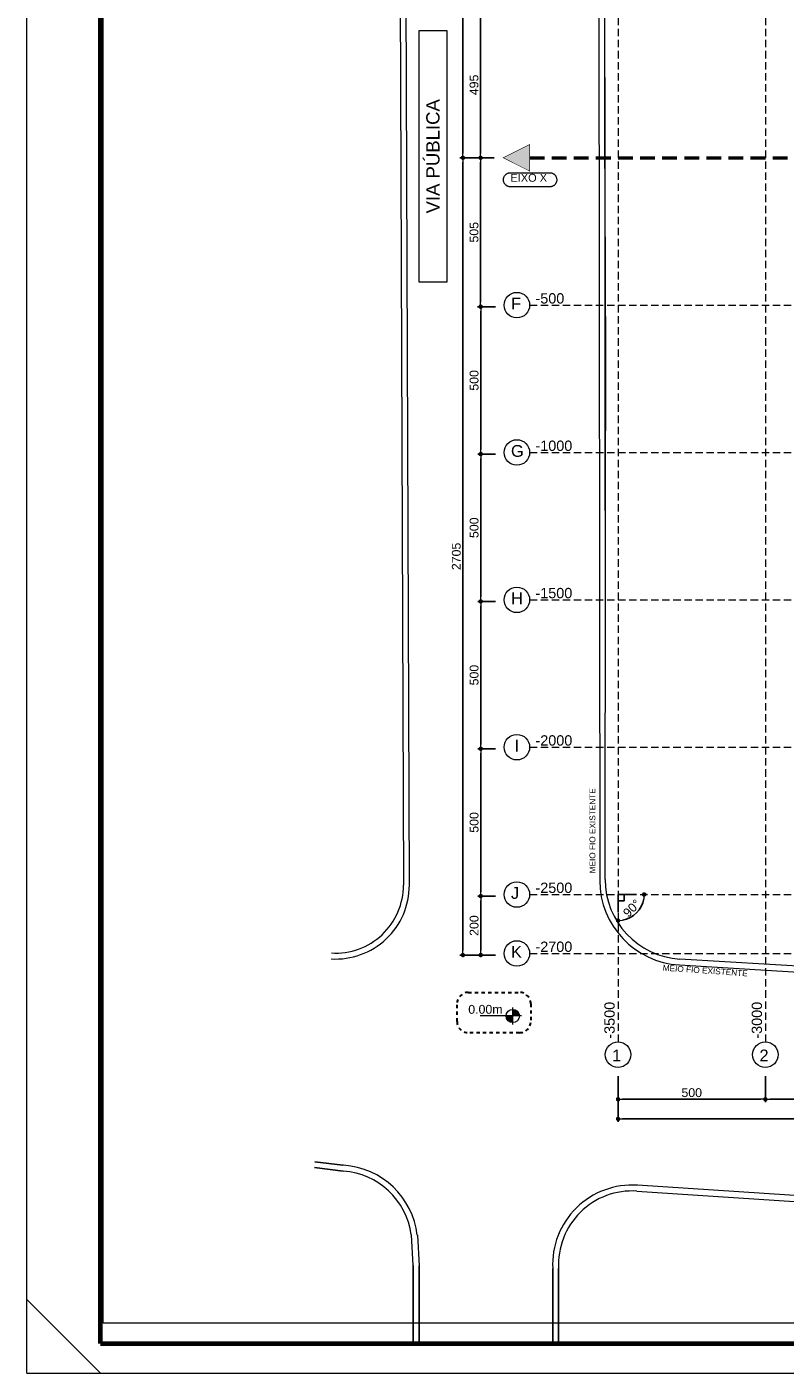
# Model space of a CAD drawing. Header units: millimetres. Extents: x 83 to 471, y -739 to 93.
# Tile 166 of 185: x 94 to 120, y 9 to 54. Entities that reach past the tile are written whole.
import ezdxf
from ezdxf.enums import TextEntityAlignment as Align

# ---------------------------------------------------------------- set-up
doc = ezdxf.new("R2010")
doc.units = ezdxf.units.MM
for name, pattern in [('CYPE_RAYA', [0.225, 0.1125, -0.1125]), ('CYPE_RAYAPUNTOPUNTO', [0.45, 0.225, -0.075, 0, -0.075, 0, -0.075]), ('TRAZO_HUECO', [0.75, 0.5, -0.25])]:
    doc.linetypes.add(name, pattern=pattern)
for name, color, linetype, lineweight in [('__MAGNUS.Cota', 30, 'Continuous', 9), ('__MAGNUS.Margem', 7, 'Continuous', 70), ('__MAGNUS.Selo', 7, 'Continuous', 30), ('A-FLOR', 7, 'Continuous', 9), ('CARGCIM', 7, 'Continuous', 9), ('COTA', 7, 'Continuous', 20), ('COTA_FORMAS', 7, 'CYPE_RAYAPUNTOPUNTO', 0), ('COTAS', 250, 'Continuous', 5), ('COTAS_REF_LINHAS', 7, 'Continuous', 20), ('LC-Eixos', 9, 'Continuous', 5), ('PECA_COMPLETA', 7, 'Continuous', 0), ('SAP_DIMENSION_Y_ARM', 7, 'Continuous', 0)]:
    doc.layers.add(name, color=color, linetype=linetype, lineweight=lineweight)
doc.styles.add('Arial', font='arial.ttf')
doc.styles.add('Arial Narrow', font='ARIALN.TTF')
doc.dimstyles.new('Copy of UM_100.000000', dxfattribs={"dimtxt": 0.3, "dimasz": 0.15, "dimexe": 0.1, "dimexo": 0.3, "dimgap": 0.07, "dimtad": 1, "dimdec": 0, "dimlfac": 100, "dimzin": 0, "dimdsep": 46, "dimtxsty": 'Arial', "dimblk": 'DOT', "dimcen": 0.09, "dimdle": 0.1, "dimclrd": 30, "dimclre": 30, "dimclrt": 7, "dimadec": 1, "dimazin": 2, "dimtfac": 1, "dimtdec": 0, "dimtofl": 0, "dimtmove": 0, "dimatfit": 3, "dimldrblk": 'DOT', "dimfxl": 1, "dimtolj": 1, "dimarcsym": 0})
doc.dimstyles.new('UM_50.000000', dxfattribs={"dimtxt": 0.22, "dimasz": 0.1, "dimexe": 0.1, "dimexo": 0.3, "dimgap": 0.07, "dimtad": 1, "dimdec": 0, "dimlfac": 50, "dimzin": 0, "dimdsep": 46, "dimtxsty": 'Arial', "dimblk": 'DOT', "dimcen": 0.09, "dimdle": 0.1, "dimclrd": 30, "dimclre": 30, "dimclrt": 7, "dimadec": 1, "dimazin": 2, "dimtfac": 1, "dimtdec": 0, "dimtofl": 0, "dimtmove": 0, "dimatfit": 3, "dimldrblk": 'DOT', "dimfxl": 1, "dimtolj": 1, "dimarcsym": 0})

# ---------------------------------------------------------------- blocks, each defined once
blk = doc.blocks.new('*U1861')
at = {"layer": '__MAGNUS.Margem', "lineweight": 9}
for p, q in [((-1005.92, -12.28), (-1005.92, 828.72)), ((-1005.92, 12.72), (-980.92, -12.28)), ((-1005.92, -12.28), (183.08, -12.28))]:
    blk.add_line(p, q, dxfattribs=at)
at = {"layer": '__MAGNUS.Margem', "linetype": 'Continuous'}
for q in [(-980.92, 818.72), (173.08, -2.28)]:
    blk.add_line((-980.92, -2.28), q, dxfattribs=at)
at = {"layer": '__MAGNUS.Selo', "style": 'Arial Narrow', "width": 1}
for tag, height, p in [('PROPRIETÁRIO', 3.4, (17.21, 48.91)), ('EDIFICAÇÃORESIDENCIAL', 3.4, (17.21, 40.61)), ('ESTRUTURAL', 3.4, (17.8, 20.69)), ('ANTEPROJETO', 2.43, (111.69, 13.5)), ('INDICADA', 2.43, (111.53, 8)), ('ARQ01/01', 5.5, (139.44, 9.5))]:
    blk.add_attdef(tag, text='', height=height, dxfattribs=at).set_placement(p, align=Align.MIDDLE_LEFT)
at = {"layer": '__MAGNUS.Selo', "lineweight": 30, "flags": 104}
for tag, p in [('ENDEREÇODAOBRA', (17.21, 33.54)), ('ENDEREÇODAOBRA', (17.21, 27.87)), ('TÍTULO', (17.21, 10.8))]:
    blk.add_attdef(tag, text='', height=3.4, dxfattribs=at).set_placement(p, align=Align.MIDDLE_LEFT)
blk = doc.blocks.new('_DOT')
at = {"layer": '__MAGNUS.Cota', "linetype": 'ByBlock'}
blk.add_line((-0.5, 0), (-1, 0), dxfattribs=at)
at = {"layer": '__MAGNUS.Cota', "linetype": 'ByBlock', "const_width": 0.5}
blk.add_lwpolyline([(-0.25, 0, 1), (0.25, 0, 1)], format="xyb", close=True, dxfattribs=at)
blk = doc.blocks.new('*D497')
at = {"color": 30, "lineweight": -2}
blk.add_arc((32.836, -21.138), 1.135, 12.0839, 91.9858, dxfattribs=at)
at = {"layer": 'Defpoints', "color": 0}
for p in [(29.407, 6.652), (65.588, -17.096), (33.742, -20.454), (-4.878, -25.792), (36.51, -50.912)]:
    blk.add_point(p, dxfattribs=at)
at = {"color": 30, "linetype": 'ByBlock', "lineweight": -2, "xscale": 0.1, "yscale": 0.1, "zscale": 0.1}
for p, rotation in [((32.697, -20.011), 184.5103166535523), ((33.963, -20.999), 279.5593817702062)]:
    blk.add_blockref('_DOT', p, dxfattribs=dict(at, rotation=rotation))
at = {"color": 7, "insert": (33.689, -20.045), "char_height": 0.35, "attachment_point": 5, "rotation": 322.0348, "style": 'Arial'}
blk.add_mtext('\\A1;90%%d', dxfattribs=at)
blk = doc.blocks.new('RUAS')
for p, q in [((-8.899, -9.693), (-9.849, -9.576)), ((-8.888, -9.894), (-9.864, -9.774)), ((-6.513, -13.102), (-6.513, -15.748)), ((-6.312, -13.106), (-6.312, -15.748)), ((-1.781, -13.2), (-1.781, -15.748)), ((-1.58, -13.204), (-1.58, -15.748))]:
    blk.add_line(p, q)
at = {"layer": 'A-FLOR'}
for p, q in [((-7.073, 64.745), (-6.845, -0.19)), ((-6.645, -0.19), (-6.873, 64.745)), ((-0.229, 47.717), (-0.186, -0.035)), ((0.008, 6.703), (-0.033, 46.571)), ((0.01, 19.105), (-0.021, 39.033)), ((0.013, 11.319), (0.019, 19.105)), ((0, 0), (0.013, 11.319)), ((-6.845, -0.19), (-6.845, -0.19)), ((24.912, -4.045), (2.538, -2.698)), ((2.526, -2.898), (24.902, -4.244)), ((-8.875, -9.695), (-8.899, -9.693)), ((21.02, -11.684), (1.093, -10.374)), ((1.08, -10.573), (21.006, -11.884)), ((-6.513, -13.102), (-6.572, -12.059)), ((-6.371, -12.072), (-6.312, -13.106))]:
    blk.add_line(p, q, dxfattribs=at)
for centre, radius, start, end in [((-9.145, -0.198), 2.5, 266.362, 0.2013), ((-9.145, -0.198), 2.3, 266.362, 0.2013), ((2.689, -0.027), 2.875, 180.1609, 266.7521), ((2.7, -0.003), 2.7, 179.9349, 266.5565), ((-9.057, -12.389), 2.5, 7.6402, 86.1153), ((-9.057, -12.389), 2.7, 6.7376, 86.1153), ((0.916, -13.068), 2.7, 86.2376, 182.796), ((0.916, -13.068), 2.5, 86.2376, 183.1153)]:
    blk.add_arc(centre, radius, start, end, dxfattribs=at)
blk = doc.blocks.new('*D517')
at = {"layer": 'COTAS', "color": 30, "lineweight": -2}
for p, q in [((109.935, 54.696), (109.333, 54.696)), ((109.433, 54.546), (109.433, 49.899)), ((109.897, 49.749), (109.333, 49.749))]:
    blk.add_line(p, q, dxfattribs=at)
at = {"layer": 'Defpoints', "color": 0}
for p in [(110.235, 54.696), (109.433, 49.749), (110.197, 49.749)]:
    blk.add_point(p, dxfattribs=at)
at = {"layer": 'COTAS', "color": 30, "linetype": 'ByBlock', "lineweight": -2, "xscale": 0.15, "yscale": 0.15, "zscale": 0.15}
for p, rotation in [((109.433, 54.696), 90), ((109.433, 49.749), 270)]:
    blk.add_blockref('_DOT', p, dxfattribs=dict(at, rotation=rotation))
at = {"layer": 'COTAS', "color": 7, "insert": (109.21, 52.223), "char_height": 0.3, "attachment_point": 5, "rotation": 90, "style": 'Arial'}
blk.add_mtext('\\A1;495', dxfattribs=at)
blk = doc.blocks.new('*D518')
at = {"layer": 'COTAS', "color": 30, "lineweight": -2}
for p, q in [((109.897, 49.749), (109.333, 49.749)), ((109.433, 49.599), (109.433, 44.846)), ((109.935, 44.696), (109.333, 44.696))]:
    blk.add_line(p, q, dxfattribs=at)
at = {"layer": 'Defpoints', "color": 0}
for p in [(110.197, 49.749), (109.433, 44.696), (110.235, 44.696)]:
    blk.add_point(p, dxfattribs=at)
at = {"layer": 'COTAS', "color": 30, "linetype": 'ByBlock', "lineweight": -2, "xscale": 0.15, "yscale": 0.15, "zscale": 0.15}
for p, rotation in [((109.433, 49.749), 90), ((109.433, 44.696), 270)]:
    blk.add_blockref('_DOT', p, dxfattribs=dict(at, rotation=rotation))
at = {"layer": 'COTAS', "color": 7, "insert": (109.21, 47.223), "char_height": 0.3, "attachment_point": 5, "rotation": 90, "style": 'Arial'}
blk.add_mtext('\\A1;505', dxfattribs=at)
blk = doc.blocks.new('*D519')
at = {"layer": 'COTAS', "color": 30, "lineweight": -2}
for p, q in [((109.935, 44.696), (109.337, 44.696)), ((109.437, 44.546), (109.437, 39.846)), ((109.935, 39.696), (109.337, 39.696))]:
    blk.add_line(p, q, dxfattribs=at)
at = {"layer": 'Defpoints', "color": 0}
for p in [(110.235, 44.696), (109.437, 39.696), (110.235, 39.696)]:
    blk.add_point(p, dxfattribs=at)
at = {"layer": 'COTAS', "color": 30, "linetype": 'ByBlock', "lineweight": -2, "xscale": 0.15, "yscale": 0.15, "zscale": 0.15}
for p, rotation in [((109.437, 44.696), 90), ((109.437, 39.696), 270)]:
    blk.add_blockref('_DOT', p, dxfattribs=dict(at, rotation=rotation))
at = {"layer": 'COTAS', "color": 7, "insert": (109.213, 42.196), "char_height": 0.3, "attachment_point": 5, "rotation": 90, "style": 'Arial'}
blk.add_mtext('\\A1;500', dxfattribs=at)
blk = doc.blocks.new('*D520')
at = {"layer": 'COTAS', "color": 30, "lineweight": -2}
for p, q in [((109.935, 39.696), (109.337, 39.696)), ((109.437, 39.546), (109.437, 34.846)), ((109.935, 34.696), (109.337, 34.696))]:
    blk.add_line(p, q, dxfattribs=at)
at = {"layer": 'Defpoints', "color": 0}
for p in [(110.235, 39.696), (109.437, 34.696), (110.235, 34.696)]:
    blk.add_point(p, dxfattribs=at)
at = {"layer": 'COTAS', "color": 30, "linetype": 'ByBlock', "lineweight": -2, "xscale": 0.15, "yscale": 0.15, "zscale": 0.15}
for p, rotation in [((109.437, 39.696), 90), ((109.437, 34.696), 270)]:
    blk.add_blockref('_DOT', p, dxfattribs=dict(at, rotation=rotation))
at = {"layer": 'COTAS', "color": 7, "insert": (109.213, 37.196), "char_height": 0.3, "attachment_point": 5, "rotation": 90, "style": 'Arial'}
blk.add_mtext('\\A1;500', dxfattribs=at)
blk = doc.blocks.new('*D521')
at = {"layer": 'COTAS', "color": 30, "lineweight": -2}
for p, q in [((109.935, 34.696), (109.337, 34.696)), ((109.437, 34.546), (109.437, 29.846)), ((109.935, 29.696), (109.337, 29.696))]:
    blk.add_line(p, q, dxfattribs=at)
at = {"layer": 'Defpoints', "color": 0}
for p in [(110.235, 34.696), (109.437, 29.696), (110.235, 29.696)]:
    blk.add_point(p, dxfattribs=at)
at = {"layer": 'COTAS', "color": 30, "linetype": 'ByBlock', "lineweight": -2, "xscale": 0.15, "yscale": 0.15, "zscale": 0.15}
for p, rotation in [((109.437, 34.696), 90), ((109.437, 29.696), 270)]:
    blk.add_blockref('_DOT', p, dxfattribs=dict(at, rotation=rotation))
at = {"layer": 'COTAS', "color": 7, "insert": (109.213, 32.196), "char_height": 0.3, "attachment_point": 5, "rotation": 90, "style": 'Arial'}
blk.add_mtext('\\A1;500', dxfattribs=at)
blk = doc.blocks.new('*D522')
at = {"layer": 'COTAS', "color": 30, "lineweight": -2}
for p, q in [((109.935, 29.696), (109.337, 29.696)), ((109.437, 29.546), (109.437, 24.846)), ((109.935, 24.696), (109.337, 24.696))]:
    blk.add_line(p, q, dxfattribs=at)
at = {"layer": 'Defpoints', "color": 0}
for p in [(110.235, 29.696), (109.437, 24.696), (110.235, 24.696)]:
    blk.add_point(p, dxfattribs=at)
at = {"layer": 'COTAS', "color": 30, "linetype": 'ByBlock', "lineweight": -2, "xscale": 0.15, "yscale": 0.15, "zscale": 0.15}
for p, rotation in [((109.437, 29.696), 90), ((109.437, 24.696), 270)]:
    blk.add_blockref('_DOT', p, dxfattribs=dict(at, rotation=rotation))
at = {"layer": 'COTAS', "color": 7, "insert": (109.213, 27.196), "char_height": 0.3, "attachment_point": 5, "rotation": 90, "style": 'Arial'}
blk.add_mtext('\\A1;500', dxfattribs=at)
blk = doc.blocks.new('*D523')
at = {"layer": 'COTAS', "color": 30, "lineweight": -2}
for p, q in [((109.935, 24.696), (109.337, 24.696)), ((109.437, 24.546), (109.437, 22.846)), ((109.935, 22.696), (109.337, 22.696))]:
    blk.add_line(p, q, dxfattribs=at)
at = {"layer": 'Defpoints', "color": 0}
for p in [(110.235, 24.696), (109.437, 22.696), (110.235, 22.696)]:
    blk.add_point(p, dxfattribs=at)
at = {"layer": 'COTAS', "color": 30, "linetype": 'ByBlock', "lineweight": -2, "xscale": 0.15, "yscale": 0.15, "zscale": 0.15}
for p, rotation in [((109.437, 24.696), 90), ((109.437, 22.696), 270)]:
    blk.add_blockref('_DOT', p, dxfattribs=dict(at, rotation=rotation))
at = {"layer": 'COTAS', "color": 7, "insert": (109.213, 23.696), "char_height": 0.3, "attachment_point": 5, "rotation": 90, "style": 'Arial'}
blk.add_mtext('\\A1;200', dxfattribs=at)
blk = doc.blocks.new('*D526')
at = {"layer": 'COTAS', "color": 30, "lineweight": -2}
for p, q in [((109.935, 74.696), (108.733, 74.696)), ((108.833, 49.899), (108.833, 74.546)), ((109.897, 49.749), (108.733, 49.749))]:
    blk.add_line(p, q, dxfattribs=at)
at = {"layer": 'Defpoints', "color": 0}
for p in [(108.833, 74.696), (110.235, 74.696), (110.197, 49.749)]:
    blk.add_point(p, dxfattribs=at)
at = {"layer": 'COTAS', "color": 30, "linetype": 'ByBlock', "lineweight": -2, "xscale": 0.15, "yscale": 0.15, "zscale": 0.15}
for p, rotation in [((108.833, 74.696), 90), ((108.833, 49.749), 270)]:
    blk.add_blockref('_DOT', p, dxfattribs=dict(at, rotation=rotation))
at = {"layer": 'COTAS', "color": 7, "insert": (108.61, 62.223), "char_height": 0.3, "attachment_point": 5, "rotation": 90, "style": 'Arial'}
blk.add_mtext('\\A1;2495', dxfattribs=at)
blk = doc.blocks.new('*D527')
at = {"layer": 'COTAS', "color": 30, "lineweight": -2}
for p, q in [((109.897, 49.749), (108.733, 49.749)), ((108.833, 49.599), (108.833, 22.846)), ((109.935, 22.696), (108.733, 22.696))]:
    blk.add_line(p, q, dxfattribs=at)
at = {"layer": 'Defpoints', "color": 0}
for p in [(110.197, 49.749), (108.833, 22.696), (110.235, 22.696)]:
    blk.add_point(p, dxfattribs=at)
at = {"layer": 'COTAS', "color": 30, "linetype": 'ByBlock', "lineweight": -2, "xscale": 0.15, "yscale": 0.15, "zscale": 0.15}
for p, rotation in [((108.833, 49.749), 90), ((108.833, 22.696), 270)]:
    blk.add_blockref('_DOT', p, dxfattribs=dict(at, rotation=rotation))
at = {"layer": 'COTAS', "color": 7, "insert": (108.61, 36.223), "char_height": 0.3, "attachment_point": 5, "rotation": 90, "style": 'Arial'}
blk.add_mtext('\\A1;2705', dxfattribs=at)
blk = doc.blocks.new('*D541')
at = {"layer": 'COTAS', "color": 30, "lineweight": -2}
for p, q in [((114.098, 18.583), (114.098, 17.702)), ((119.098, 18.583), (119.098, 17.702)), ((114.248, 17.802), (118.948, 17.802))]:
    blk.add_line(p, q, dxfattribs=at)
at = {"layer": 'Defpoints', "color": 0}
for p in [(114.098, 18.883), (119.098, 18.883), (119.098, 17.802)]:
    blk.add_point(p, dxfattribs=at)
at = {"layer": 'COTAS', "color": 30, "linetype": 'ByBlock', "lineweight": -2, "xscale": 0.15, "yscale": 0.15, "zscale": 0.15, "rotation": 180}
blk.add_blockref('_DOT', (114.098, 17.802), dxfattribs=at)
at = {"layer": 'COTAS', "color": 30, "linetype": 'ByBlock', "lineweight": -2, "xscale": 0.15, "yscale": 0.15, "zscale": 0.15}
blk.add_blockref('_DOT', (119.098, 17.802), dxfattribs=at)
at = {"layer": 'COTAS', "color": 7, "insert": (116.598, 18.025), "char_height": 0.3, "attachment_point": 5, "style": 'Arial'}
blk.add_mtext('\\A1;500', dxfattribs=at)
blk = doc.blocks.new('*D542')
at = {"layer": 'COTAS', "color": 30, "lineweight": -2}
for p, q in [((119.098, 18.583), (119.098, 17.702)), ((124.098, 18.583), (124.098, 17.702)), ((119.248, 17.802), (123.948, 17.802))]:
    blk.add_line(p, q, dxfattribs=at)
at = {"layer": 'Defpoints', "color": 0}
for p in [(119.098, 18.883), (124.098, 18.883), (124.098, 17.802)]:
    blk.add_point(p, dxfattribs=at)
at = {"layer": 'COTAS', "color": 30, "linetype": 'ByBlock', "lineweight": -2, "xscale": 0.15, "yscale": 0.15, "zscale": 0.15, "rotation": 180}
blk.add_blockref('_DOT', (119.098, 17.802), dxfattribs=at)
at = {"layer": 'COTAS', "color": 30, "linetype": 'ByBlock', "lineweight": -2, "xscale": 0.15, "yscale": 0.15, "zscale": 0.15}
blk.add_blockref('_DOT', (124.098, 17.802), dxfattribs=at)
at = {"layer": 'COTAS', "color": 7, "insert": (121.598, 18.025), "char_height": 0.3, "attachment_point": 5, "style": 'Arial'}
blk.add_mtext('\\A1;500', dxfattribs=at)
blk = doc.blocks.new('*D555')
at = {"layer": 'COTAS', "color": 30, "lineweight": -2}
for p, q in [((114.098, 18.583), (114.098, 17.035)), ((149.098, 18.548), (149.098, 17.035)), ((148.948, 17.135), (114.248, 17.135))]:
    blk.add_line(p, q, dxfattribs=at)
at = {"layer": 'Defpoints', "color": 0}
for p in [(114.098, 18.883), (149.098, 18.848), (114.098, 17.135)]:
    blk.add_point(p, dxfattribs=at)
at = {"layer": 'COTAS', "color": 30, "linetype": 'ByBlock', "lineweight": -2, "xscale": 0.15, "yscale": 0.15, "zscale": 0.15, "rotation": 180}
blk.add_blockref('_DOT', (114.098, 17.135), dxfattribs=at)
at = {"layer": 'COTAS', "color": 30, "linetype": 'ByBlock', "lineweight": -2, "xscale": 0.15, "yscale": 0.15, "zscale": 0.15}
blk.add_blockref('_DOT', (149.098, 17.135), dxfattribs=at)
at = {"layer": 'COTAS', "color": 7, "insert": (131.598, 17.358), "char_height": 0.3, "attachment_point": 5, "style": 'Arial'}
blk.add_mtext('\\A1;3500', dxfattribs=at)
blk = doc.blocks.new('*D557')
at = {"color": 30, "lineweight": -2}
for p, q in [((0.927, 0), (0.984, 0)), ((0, -0.895), (0, -0.984))]:
    blk.add_line(p, q, dxfattribs=at)
blk.add_arc((0, 0), 0.884, 279.7338, 350.2662, dxfattribs=at)
at = {"layer": 'Defpoints', "color": 0}
for p in [(0, 0), (0, 0), (0.627, 0), (0, -0.595), (0.442, -0.766)]:
    blk.add_point(p, dxfattribs=at)
at = {"color": 30, "linetype": 'ByBlock', "lineweight": -2, "xscale": 0.15, "yscale": 0.15, "zscale": 0.15}
for p, rotation in [((0.884, 0), 85.13309700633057), ((0, -0.884), 184.8669029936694)]:
    blk.add_blockref('_DOT', p, dxfattribs=dict(at, rotation=rotation))
at = {"color": 7, "insert": (0.466, -0.466), "char_height": 0.3, "attachment_point": 5, "rotation": 45, "style": 'Arial'}
blk.add_mtext('\\A1;90%%d', dxfattribs=at)
blk = doc.blocks.new('ililil')
at = {"layer": 'COTA', "linetype": 'ByBlock'}
h = blk.add_hatch(color=1, dxfattribs=at)
h.dxf.hatch_style = 1
h.paths.add_polyline_path([(0.1125, 0), (0, 0), (0, -0.1125, 0.414213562), (0.1125, 0)])
h.paths.add_polyline_path([(0, 0), (0, 0.1125, 0.414213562), (-0.1125, 0), (0, 0)])
at = {"layer": 'COTA', "color": 1}
for p, q in [((0.14625, 0), (-0.14625, 0)), ((0, 0.14625), (0, -0.551175))]:
    blk.add_line(p, q, dxfattribs=at)
at = {"layer": 'COTA', "color": 1, "linetype": 'ByBlock'}
blk.add_circle((0, 0), 0.1125, dxfattribs=at)
blk = doc.blocks.new('fgfgfg')
at = {"layer": 'LC-Eixos'}
h = blk.add_hatch(color=256, dxfattribs=at)
h.dxf.hatch_style = 1
h.paths.add_polyline_path([(-4.933, -25.344), (-4.823, -26.239), (-5.772, -25.902), (-4.933, -25.344)])
at = {"layer": 'CARGCIM', "linetype": 'TRAZO_HUECO', "lineweight": 50}
blk.add_line((-4.878, -25.792), (65.588, -17.096), dxfattribs=at)
at = {"layer": 'COTA', "const_width": 0.02}
blk.add_lwpolyline([(-4.823, -26.239), (-4.933, -25.344), (-5.772, -25.902)], close=True, dxfattribs=at)
at = {"layer": 'COTA_FORMAS', "linetype": 'TRAZO_HUECO', "ltscale": 0.5}
for p, q in [((-0.367, 2.977), (6.736, -54.586)), ((-5.33, 2.365), (1.774, -55.198)), ((-4.266, -30.754), (66.2, -22.058)), ((-3.653, -35.716), (66.812, -27.021)), ((-3.041, -40.679), (67.425, -31.983)), ((-2.428, -45.641), (68.037, -36.945)), ((-1.816, -50.603), (68.649, -41.908)), ((-1.571, -52.588), (68.894, -43.893))]:
    blk.add_line(p, q, dxfattribs=at)
at = {"layer": 'COTAS_REF_LINHAS', "color": 7}
blk.add_lwpolyline([(-4.142, -26.211), (-4.126, -26.209), (-4.11, -26.209), (-4.094, -26.21), (-4.078, -26.212), (-4.062, -26.214), (-4.046, -26.218), (-4.031, -26.223), (-4.016, -26.229), (-4.002, -26.236), (-3.988, -26.244), (-3.974, -26.253), (-3.961, -26.262), (-3.949, -26.273), (-3.938, -26.284), (-3.927, -26.296), (-3.917, -26.309), (-3.909, -26.322), (-3.901, -26.336), (-3.893, -26.35), (-3.887, -26.365), (-3.882, -26.38), (-3.878, -26.396), (-3.875, -26.412), (-3.873, -26.428), (-3.872, -26.444), (-3.872, -26.46), (-3.874, -26.476), (-3.876, -26.492), (-3.879, -26.507), (-3.884, -26.523), (-3.889, -26.538), (-3.896, -26.552), (-3.903, -26.567), (-3.911, -26.58), (-3.921, -26.594), (-3.931, -26.606), (-3.942, -26.618), (-3.953, -26.629), (-3.966, -26.639), (-3.979, -26.648), (-3.992, -26.657), (-4.006, -26.664), (-4.021, -26.671), (-4.036, -26.677), (-4.051, -26.681), (-4.067, -26.685), (-4.083, -26.687), (-5.405, -26.85), (-5.421, -26.852), (-5.437, -26.852), (-5.453, -26.852), (-5.469, -26.85), (-5.485, -26.847), (-5.5, -26.843), (-5.515, -26.838), (-5.53, -26.832), (-5.545, -26.825), (-5.559, -26.817), (-5.572, -26.809), (-5.585, -26.799), (-5.597, -26.788), (-5.609, -26.777), (-5.619, -26.765), (-5.629, -26.752), (-5.638, -26.739), (-5.646, -26.725), (-5.653, -26.711), (-5.659, -26.696), (-5.664, -26.681), (-5.668, -26.665), (-5.671, -26.65), (-5.673, -26.634), (-5.674, -26.618), (-5.674, -26.602), (-5.673, -26.586), (-5.67, -26.57), (-5.667, -26.554), (-5.663, -26.539), (-5.657, -26.524), (-5.651, -26.509), (-5.643, -26.495), (-5.635, -26.481), (-5.626, -26.468), (-5.616, -26.455), (-5.605, -26.444), (-5.593, -26.432), (-5.581, -26.422), (-5.568, -26.413), (-5.554, -26.404), (-5.54, -26.397), (-5.525, -26.39), (-5.51, -26.385), (-5.495, -26.38), (-5.479, -26.377), (-5.464, -26.374), (-4.142, -26.211)], close=True, dxfattribs=at)
for centre in [(-4.696, -30.807), (-4.083, -35.769), (-3.471, -40.732), (-2.859, -45.694), (-2.246, -50.656), (-2.001, -52.641), (6.789, -55.016), (1.827, -55.628)]:
    blk.add_circle(centre, 0.433, dxfattribs=at)
at = {"layer": 'COTAS_REF_LINHAS', "color": 7, "style": 'Arial'}
for s, height, p in [('EIXO X', 0.2667, (-5.426, -26.678)), ('F', 0.4, (-4.877, -30.977)), ('G', 0.4, (-4.265, -35.94)), ('H', 0.4, (-3.652, -40.902)), ('I', 0.4, (-2.923, -45.85)), ('J', 0.4, (-2.428, -50.827)), ('K', 0.4, (-2.183, -52.812)), ('2', 0.4, (6.617, -55.267)), ('1', 0.4, (1.655, -55.879))]:
    blk.add_text(s, height=height, rotation=7.0348, dxfattribs=at).set_placement(p)
at = {"layer": 'COTAS_REF_LINHAS', "color": 7, "char_height": 0.35, "attachment_point": 1, "rotation": 7.0348, "style": 'Arial'}
for s, insert in [('-500', (-4.12, -30.328)), ('-1000', (-3.508, -35.291)), ('-1500', (-2.896, -40.253)), ('-2000', (-2.283, -45.215)), ('-2500', (-1.671, -50.178)), ('-2700', (-1.426, -52.163))]:
    blk.add_mtext(s, dxfattribs=dict(at, insert=insert))
at = {"layer": 'COTAS_REF_LINHAS', "color": 7, "char_height": 0.35, "width": 0.18667, "attachment_point": 1, "rotation": 97.0348, "style": 'Arial'}
for s, insert in [('-3000', (6.261, -54.534)), ('-3500', (1.299, -55.147))]:
    blk.add_mtext(s, dxfattribs=dict(at, insert=insert))
dim = blk.add_angular_dim_2l(base=(33.742, -20.454), line1=((-4.878, -25.792), (65.588, -17.096)), line2=((29.407, 6.652), (36.51, -50.912)), dimstyle='UM_50.000000', override={"dimtxt": 0.35})
dim.commit()
dim.dimension.update_dxf_attribs({"geometry": '*D497', "text_midpoint": (33.689, -20.045)})
blk = doc.blocks.new('ANGULO')
for q in [(0.627, 0), (0, -0.595)]:
    blk.add_line((0, 0), q)
blk.add_lwpolyline([(0, 0), (0.212, 0), (0.212, -0.212), (0, -0.212)], close=True)
dim = blk.add_angular_dim_2l(base=(0.442, -0.766), line1=((0, 0), (0, -0.595)), line2=((0, 0), (0.627, 0)), dimstyle='Copy of UM_100.000000')
dim.commit()
dim.dimension.update_dxf_attribs({"geometry": '*D557', "text_midpoint": (0.466, -0.466)})

msp = doc.modelspace()

# ---------------------------------------------------------------- linework, layer by layer
at = {"layer": 'PECA_COMPLETA'}
for points in [[(194.51797, 10.20604), (96.62457, 10.20604), (96.62457, 91.54621), (194.51797, 91.54621)], [(107.35106, 45.52461), (107.35106, 54.06471), (108.28235, 54.06471), (108.28235, 45.52461)]]:
    msp.add_lwpolyline(points, close=True, dxfattribs=at)
at = {"layer": 'PECA_COMPLETA', "linetype": 'CYPE_RAYA', "lineweight": 30}
msp.add_lwpolyline([(109.01658, 21.42751), (110.75172, 21.42751, -0.41421356), (111.13404, 21.04519), (111.13404, 20.44353, -0.41421356), (110.75172, 20.06121), (109.01658, 20.06121, -0.41421356), (108.63427, 20.44353), (108.63427, 21.04519, -0.41421356)], format="xyb", close=True, dxfattribs=at)

# ---------------------------------------------------------------- block references
for name, p in [('RUAS', (113.6597, 25.25964)), ('ANGULO', (114.09792, 24.74942))]:
    msp.add_blockref(name, p)
at = {"rotation": 352.9651507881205}
msp.add_blockref('fgfgfg', (119.09792, 74.74942), dxfattribs=at)
at = {"layer": '__MAGNUS.Selo', "color": 7, "true_color": 0xffffff, "xscale": 0.0999999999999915, "yscale": 0.0999999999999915, "zscale": 0.0999999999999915}
msp.add_blockref('*U1861', (194.62889, 9.73921), dxfattribs=at)
at = {"layer": 'COTAS', "xscale": 2, "yscale": 2, "zscale": 2, "rotation": 270}
msp.add_blockref('ililil', (110.52326, 20.62837), dxfattribs=at)

# ---------------------------------------------------------------- texts
at = {"layer": 'COTAS', "lineweight": 9, "style": 'Arial'}
msp.add_text('0.00m', height=0.3, dxfattribs=at).set_placement((109.5966, 20.70386), align=Align.CENTER)
at = {"layer": 'SAP_DIMENSION_Y_ARM', "lineweight": 9, "style": 'Arial'}
for rotation, p in [(90, (113.32864, 25.46798)), (356.122931, (115.60898, 22.16765))]:
    msp.add_text('MEIO FIO EXISTENTE', height=0.2, rotation=rotation, dxfattribs=at).set_placement(p)
at = {"layer": 'SAP_DIMENSION_Y_ARM', "lineweight": 9, "insert": (107.81671, 49.79995), "char_height": 0.45, "width": 8.1218261, "attachment_point": 5, "rotation": 90, "style": 'Arial'}
msp.add_mtext('VIA PÚBLICA', dxfattribs=at)

# ---------------------------------------------------------------- dimensions: what is measured, and where the dimension line sits
at = {"layer": 'COTAS'}
for base, p2, picture, middle in [((108.83328, 74.69635), (110.23451, 74.69635), '*D526', (108.61011, 62.22289)), ((108.83328, 22.69635), (110.23451, 22.69635), '*D527', (108.61011, 36.22289))]:
    dim = msp.add_linear_dim(base=base, p1=(110.19696, 49.74942), p2=p2, angle=90, dimstyle='Copy of UM_100.000000', dxfattribs=at)
    dim.commit()
    dim.dimension.update_dxf_attribs({"geometry": picture, "text_midpoint": middle})
for base, p1, p2, picture, middle in [((109.43339, 49.74942), (110.23451, 54.69635), (110.19696, 49.74942), '*D517', (109.21022, 52.22289)), ((109.43339, 44.69635), (110.19696, 49.74942), (110.23451, 44.69635), '*D518', (109.21022, 47.22289)), ((109.43665, 39.69635), (110.23451, 44.69635), (110.23451, 39.69635), '*D519', (109.21348, 42.19635)), ((109.43665, 34.69635), (110.23451, 39.69635), (110.23451, 34.69635), '*D520', (109.21348, 37.19635)), ((109.43665, 29.69635), (110.23451, 34.69635), (110.23451, 29.69635), '*D521', (109.21348, 32.19635)), ((109.43665, 24.69635), (110.23451, 29.69635), (110.23451, 24.69635), '*D522', (109.21348, 27.19635)), ((109.43665, 22.69635), (110.23451, 24.69635), (110.23451, 22.69635), '*D523', (109.21348, 23.69635))]:
    dim = msp.add_linear_dim(base=base, p1=p1, p2=p2, angle=90, dimstyle='Copy of UM_100.000000', override={"dimtmove": 1}, dxfattribs=at)
    dim.commit()
    dim.dimension.update_dxf_attribs({"geometry": picture, "text_midpoint": middle})
dim = msp.add_linear_dim(base=(119.09792, 17.80227), p1=(114.09792, 18.88276), p2=(119.09792, 18.88276), dimstyle='Copy of UM_100.000000', dxfattribs=at)
dim.commit()
dim.dimension.update_dxf_attribs({"geometry": '*D541', "text_midpoint": (116.59792, 18.02544)})
for base, p1, p2, picture, middle in [((114.09792, 17.13515), (149.09792, 18.84847), (114.09792, 18.88276), '*D555', (131.59792, 17.35843)), ((124.09792, 17.80227), (119.09792, 18.88276), (124.09792, 18.88276), '*D542', (121.59792, 18.02544))]:
    dim = msp.add_linear_dim(base=base, p1=p1, p2=p2, dimstyle='Copy of UM_100.000000', override={"dimtmove": 1}, dxfattribs=at)
    dim.commit()
    dim.dimension.update_dxf_attribs({"geometry": picture, "text_midpoint": middle})

doc.saveas('drawing.dxf')
